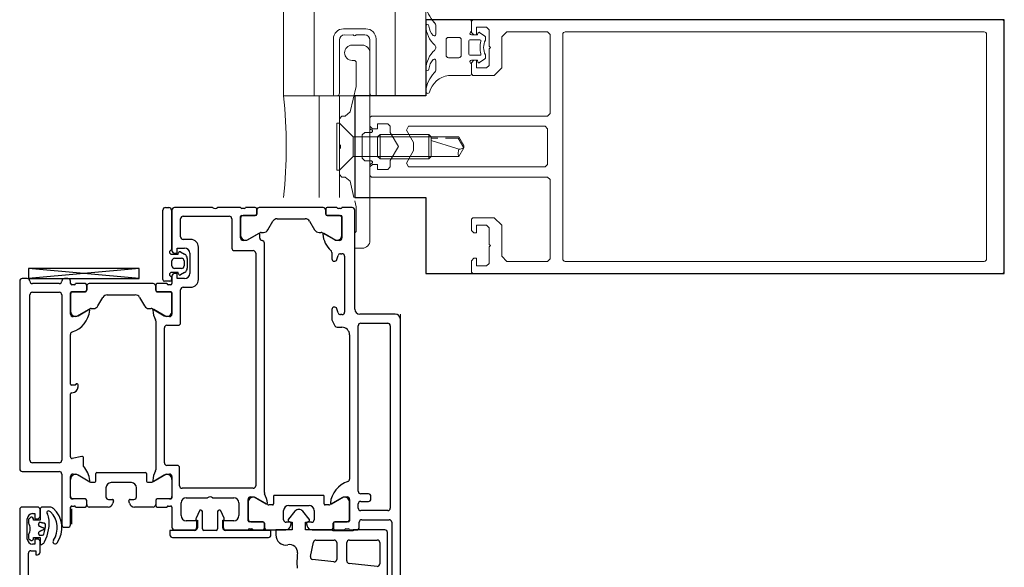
# Model space of a CAD drawing. Header units: millimetres. Extents: x -2286 to 43533, y -13832 to 14981.
# Tile 52 of 77: x 16641 to 16835, y -3442 to -3334. Entities that reach past the tile are written whole.
import ezdxf

# ---------------------------------------------------------------- set-up
doc = ezdxf.new("R2010")
doc.units = ezdxf.units.MM
doc.linetypes.add('IMPORT-GEN3', pattern=[6.25, 4.75, -1.5])
for name, color, linetype, lineweight in [('A-DETL-GENF', 92, 'Continuous', 18), ('A-DOOR', 31, 'Continuous', 25), ('A-GLAZ-CURT', 52, 'Continuous', 18), ('A-GLAZ-CWMG', 51, 'Continuous', 18), ('G-IMPT', 8, 'Continuous', 18)]:
    doc.layers.add(name, color=color, linetype=linetype, lineweight=lineweight)

# ---------------------------------------------------------------- blocks, each defined once
blk = doc.blocks.new('Schueco_FWS_ADS-75-SimplySmart_inw_Family-02 - FWS SI insert unit 90-1646359-4_piętro II PT - projektowany')
at = {"layer": 'A-DETL-GENF'}
blk.add_line((747, -9), (-747, -9), dxfattribs=at)
at = {"layer": 'A-DOOR'}
for p, q in [((753.5, 66), (716.5, 66)), ((687, 64.3), (699.9, 64.3)), ((702.76, 64.21), (702.52, 63.97)), ((702.7, 64.5), (706.7, 64.5)), ((703.27, 64.3), (702.97, 64.3)), ((706.43, 64.3), (706.13, 64.3)), ((706.88, 63.97), (706.64, 64.21)), ((709, 62.5), (709, 65.5)), ((716, 65.5), (716, 58.2)), ((754, 64.5), (754, 65.5)), ((754, 42.49), (756, 64.3)), ((717.7, 58.2), (717.7, 63.5)), ((718.2, 64), (750.8, 64)), ((751.3, 63.5), (751.3, 58.2)), ((753, 58.2), (753, 63.5)), ((700.1, 62), (702.2, 62)), ((707.2, 62), (708.5, 62)), ((705, 57.2), (705, 56.5)), ((715.5, 57.7), (705.5, 57.7)), ((750.8, 57.7), (718.2, 57.7)), ((754, 56.5), (754, 57.2)), ((705.5, 56), (709, 56)), ((708.65, 55.8), (705.65, 55.8)), ((709, 55), (709, 53.1)), ((709.2, 55.72), (709.2, 55.28)), ((710.59, 53.1), (710.59, 55.8)), ((710.6, 53.09), (710.6, 55.49)), ((710.79, 56), (715, 56)), ((711.1, 55.99), (714.44, 55.99)), ((715.31, 54.49), (713.97, 52.16)), ((718.94, 53.76), (718.57, 55.64)), ((718.86, 56), (731.3, 56)), ((731.5, 55.8), (731.5, 55.7)), ((732.7, 54.5), (733.05, 54.5)), ((733.2, 56), (743, 56)), ((746.69, 54.49), (748.03, 52.16)), ((747, 56), (751.21, 56)), ((750.9, 55.99), (747.56, 55.99)), ((751.4, 53.09), (751.4, 55.49)), ((751.41, 55.8), (751.41, 53.1)), ((752.8, 55.28), (752.8, 55.72)), ((753, 56), (753.5, 56)), ((753, 53.1), (753, 55)), ((709.3, 52.8), (710.29, 52.8)), ((709.5, 52.79), (710.3, 52.79)), ((717, 53.4), (718.64, 53.4)), ((752.5, 52.79), (751.7, 52.79)), ((751.71, 52.8), (752.7, 52.8)), ((709, 48.59), (709, 52.29)), ((713.9, 51.91), (713.9, 51.2)), ((714.1, 51), (715.6, 51)), ((715.8, 50.8), (715.8, 41.2)), ((748.1, 51.91), (748.1, 51.47)), ((748.6, 50.6), (750.3, 49.62)), ((753, 39.71), (753, 52.29)), ((710.5, 48.5), (710.5, 47.75)), ((712.8, 49), (711, 49)), ((750.8, 48.75), (750.8, 43.25)), ((710.19, 47.51), (709.74, 47.63)), ((713.8, 44), (713.8, 48)), ((709, 39.71), (709, 43.41)), ((709.74, 44.37), (710.19, 44.49)), ((710.5, 44.25), (710.5, 43.5)), ((711, 43), (712.8, 43)), ((713.9, 40.8), (713.9, 40.09)), ((715.6, 41), (714.1, 41)), ((750.3, 42.38), (748.6, 41.4)), ((709, 38.9), (709, 37)), ((710.29, 39.2), (709.3, 39.2)), ((710.3, 39.21), (709.5, 39.21)), ((710.59, 36.2), (710.59, 38.9)), ((710.6, 36.51), (710.6, 38.91)), ((713.97, 39.84), (715.31, 37.51)), ((745.67, 39.2), (716.33, 39.2)), ((748.03, 39.84), (746.69, 37.51)), ((748.1, 40.53), (748.1, 40.09)), ((751.4, 36.51), (751.4, 38.91)), ((751.41, 38.9), (751.41, 36.2)), ((751.7, 39.21), (752.5, 39.21)), ((752.7, 39.2), (751.71, 39.2)), ((753, 37), (753, 38.9)), ((717.2, 35), (717.2, 37)), ((717.7, 37.5), (744.3, 37.5)), ((744.8, 37), (744.8, 34.8)), ((753.5, 36.4), (753.5, 37.5)), ((753.8, 37.8), (767.5, 37.8)), ((768, 37.3), (768, 36.6)), ((703, 35.9), (703, 17)), ((704.5, 35.5), (704.5, 31.6)), ((709, 36), (705, 36)), ((709.2, 36.72), (709.2, 36.28)), ((715, 36), (710.79, 36)), ((714.44, 36.01), (711.1, 36.01)), ((751.21, 36), (747, 36)), ((747.56, 36.01), (750.9, 36.01)), ((752.8, 36.28), (752.8, 36.72)), ((754.5, 36), (753, 36)), ((754.4, 36.1), (753.8, 36.1)), ((756, 34.1), (756, 35.5)), ((756.5, 36), (757.5, 36)), ((758, 35.5), (758, 34.1)), ((767.5, 36), (759.5, 36)), ((767.5, 36.1), (759.6, 36.1)), ((768, 28), (768, 35.5)), ((707.3, 34.2), (709.8, 34.2)), ((710.8, 33.2), (710.8, 29)), ((712.7, 20), (712.7, 34)), ((713.2, 34.5), (716.7, 34.5)), ((745.3, 34.3), (751.8, 34.3)), ((752.3, 33.8), (752.3, 32.3)), ((755.19, 33.5), (754.74, 34.29)), ((757.94, 33), (756.06, 33)), ((757.5, 33.6), (756.5, 33.6)), ((759.26, 34.29), (758.81, 33.5)), ((761.7, 32.3), (761.7, 33.8)), ((762.2, 34.3), (765.8, 34.3)), ((766.3, 33.8), (766.3, 24.7)), ((708.23, 30.6), (706.81, 31.26)), ((759, 32.5), (755, 32.5)), ((704.4, 27.3), (704.4, 29.7)), ((704.7, 30), (708.1, 30)), ((706.4, 31), (704.9, 31)), ((708.4, 30.3), (708.4, 30.33)), ((753.8, 30.8), (760.2, 30.8)), ((710.8, 28), (710.8, 23.8)), ((704.5, 25.4), (704.5, 21)), ((708.1, 27), (704.7, 27)), ((704.9, 26), (706.4, 26)), ((706.81, 25.74), (708.23, 26.4)), ((708.4, 26.67), (708.4, 26.7)), ((768, 22.5), (768, 27)), ((759.5, 23.7), (759.5, 20)), ((765.8, 24.2), (760, 24.2)), ((709.8, 22.8), (707.3, 22.8)), ((762, 22.5), (766.21, 22.5)), ((765.9, 22.49), (762.56, 22.49)), ((766.4, 19.59), (766.4, 21.99)), ((766.41, 22.3), (766.41, 19.6)), ((767.8, 21.78), (767.8, 22.22)), ((768, 19.6), (768, 21.5)), ((704.5, 20), (704.5, 18.1)), ((704.7, 20.72), (704.7, 20.28)), ((706.09, 18.1), (706.09, 20.8)), ((706.1, 20.49), (706.1, 18.09)), ((706.29, 21), (710.5, 21)), ((709.94, 20.99), (706.6, 20.99)), ((709.47, 17.16), (710.81, 19.49)), ((759, 19.5), (713.2, 19.5)), ((761.69, 20.99), (763.03, 18.66)), ((704.8, 17.8), (705.79, 17.8)), ((705.8, 17.79), (705, 17.79)), ((711.83, 17.8), (761, 17.8)), ((761.99, 18.7), (762.76, 18.7)), ((763.1, 18.41), (763.1, 17.97)), ((767.5, 19.29), (766.7, 19.29)), ((766.71, 19.3), (767.7, 19.3)), ((768, 6.21), (768, 18.79)), ((704.5, 17.29), (704.5, 13.59)), ((709.4, 16.2), (709.4, 16.91)), ((711.1, 16), (709.6, 16)), ((711.3, 6.2), (711.3, 15.8)), ((763.6, 17.1), (765.3, 16.12)), ((706.5, 14), (708.3, 14)), ((765.8, 15.25), (765.8, 9.75)), ((705.24, 12.63), (705.69, 12.51)), ((706, 12.75), (706, 13.5)), ((708.16, 11.77), (706.64, 13.04)), ((709.3, 13), (709.3, 9)), ((706.64, 8.96), (708.16, 10.23)), ((698.2, 4.1), (698.64, 8.29)), ((699.24, 8.72), (702.1, 8.11)), ((704.5, 8.41), (704.5, 4.71)), ((705.69, 9.49), (705.24, 9.37)), ((706, 8.5), (706, 9.25)), ((708.3, 8), (706.5, 8)), ((765.3, 8.88), (763.6, 7.9)), ((702.5, 7.63), (702.5, 4.05)), ((709.6, 6), (711.1, 6)), ((763.03, 6.34), (761.69, 4.01)), ((763.1, 7.03), (763.1, 6.59)), ((704.5, 3.9), (704.5, 2)), ((705.79, 4.2), (704.8, 4.2)), ((705, 4.21), (705.8, 4.21)), ((706.09, 1.2), (706.09, 3.9)), ((706.1, 3.91), (706.1, 1.51)), ((709.4, 5.09), (709.4, 5.8)), ((710.81, 2.51), (709.47, 4.84)), ((745.76, 4.45), (744.67, 3.89)), ((747.9, 4.5), (745.99, 4.5)), ((759.17, 4.5), (757.9, 4.5)), ((766.4, 3.01), (766.4, 5.41)), ((766.41, 5.4), (766.41, 2.7)), ((766.7, 5.71), (767.5, 5.71)), ((767.7, 5.7), (766.71, 5.7)), ((768, 3.5), (768, 5.4)), ((702, 3.55), (698.69, 3.55)), ((744.4, 3.44), (744.4, 2.5)), ((746.9, 2.5), (746.9, 2.8)), ((747.25, 3.28), (748.05, 3.52)), ((758.4, 2), (747.4, 2)), ((757.75, 3.52), (758.55, 3.28)), ((758.9, 2.8), (758.9, 2.5)), ((766.21, 2.5), (762, 2.5)), ((762.56, 2.51), (765.9, 2.51)), ((767.8, 2.78), (767.8, 3.22)), ((768, 0.5), (768, 2.5)), ((697.3, -4.4), (697.88, 1.1)), ((698.38, 1.55), (702, 1.55)), ((702.5, 1.05), (702.5, -4.45)), ((704.5, 1), (704.5, -0.4)), ((704.7, 1.72), (704.7, 1.28)), ((710.5, 1), (706.29, 1)), ((706.6, 1.01), (709.94, 1.01)), ((742.9, 1), (714.5, 1)), ((748, 0), (767.5, 0)), ((705, -0.9), (706, -0.9)), ((706.5, -1.4), (706.5, -6.8)), ((708.3, -6.5), (708.3, -1.2)), ((708.8, -0.7), (709.6, -0.7)), ((710.1, -1.2), (710.1, -2.7)), ((711.6, -2.7), (711.6, -1.2)), ((712.1, -0.7), (744.7, -0.7)), ((745.2, -1.2), (745.2, -6.5)), ((747, -8), (747, -1)), ((710.6, -3.2), (711.1, -3.2)), ((702, -4.95), (697.8, -4.95)), ((706, -7.3), (693.1, -7.3)), ((695.5, -6.45), (704, -6.45)), ((744.7, -7), (708.8, -7)), ((684.5, -9), (746, -9))]:
    blk.add_line(p, q, dxfattribs=at)
at = {"layer": 'A-DOOR', "flags": 128}
for points in [[(708.5, 66), (622, 66), (622, 62.6), (623.1, 61.5), (623.7, 61.5), (623.7, 63.2)], [(756, 42.49), (756, 64.3), (754, 64.3), (754, 42.49), (756, 42.49), (754, 64.3)], [(700.4, 63.8), (700.4, 62.8), (699.6, 62.8), (699.6, 62.5)], [(702.7, 63.3), (703, 63.3), (703, 62), (701.6, 62)], [(702.7, 62.5), (702.7, 63), (701.7, 63), (701.7, 63.5)], [(708.5, 62), (706.4, 62), (706.4, 63.3), (706.7, 63.3)], [(707.7, 63.5), (707.7, 63), (706.7, 63), (706.7, 62.5)], [(709, 60.06), (709, 60.15), (709, 61.5)], [(715.5, 55.5), (715.5, 54.8), (714.12, 52.41)], [(733.25, 54.7), (733.25, 54.77), (733, 55.1), (733, 55.8)], [(747.88, 52.41), (746.5, 54.8), (746.5, 55.5)], [(714.12, 39.59), (715.5, 37.2), (715.5, 36.5)], [(746.5, 36.5), (746.5, 37.2), (747.88, 39.59)], [(704.4, 31.5), (704.4, 36.4), (703.5, 36.4)], [(754, 33.5), (754, 35), (755, 35), (755, 35.5)], [(754.92, 34.73), (755.2, 34.8), (755.2, 36.1)], [(758.8, 36.1), (758.8, 34.8), (759.08, 34.73)], [(759, 35.5), (759, 35), (760, 35), (760, 33.5)], [(705, 31.1), (706.3, 31.1), (706.3, 33.2)], [(703.5, 16.5), (704.4, 16.5), (704.4, 25.5)], [(706.3, 23.8), (706.3, 25.9), (705, 25.9)], [(762.88, 18.91), (761.5, 21.3), (761.5, 22)], [(711, 20.5), (711, 19.8), (709.62, 17.41)], [(706.16, 12.89), (706, 12.3), (704.5, 12.3), (704.5, 15.55), (703.5, 15.55)], [(704.5, -5.95), (704.5, 0.3), (704.3, 0.3), (704.3, 4.3), (704.5, 4.3), (704.5, 9.7), (706, 9.7), (706.16, 9.11)], [(761.5, 3), (761.5, 3.7), (762.88, 6.09)], [(709.62, 4.59), (711, 2.2), (711, 1.5)]]:
    blk.add_lwpolyline(points, dxfattribs=at)
for points in [[(703.8, 62.27), (703.4, 62.13), (703.46, 61.49), (703.4, 62.13)], [(705.23, 62.12), (704.7, 60.99), (704.17, 62.12), (704.7, 60.99)], [(705.83, 61.15), (706, 62.13), (705.6, 62.27), (706, 62.13)]]:
    blk.add_lwpolyline(points, close=True, dxfattribs=at)
at = {"layer": 'A-DOOR'}
for centre, radius, start, end in [((708.5, 65.5), 0.5, 0, 90), ((716.5, 65.5), 0.5, 90, 180), ((753.5, 65.5), 0.5, 0, 90), ((699.9, 63.8), 0.5, 0, 90), ((702.7, 63.5), 1, 90, 180), ((702.97, 64), 0.3, 90, 135), ((703.27, 63.8), 0.5, 62.5107, 90), ((704.7, 66.55), 2.6, 242.5107, 297.4893), ((706.13, 63.8), 0.5, 90, 117.4893), ((706.43, 64), 0.3, 45, 90), ((706.7, 63.5), 1, 360, 90), ((753.5, 64.5), 0.5, 270, 0), ((700.1, 62.5), 0.5, 180, 270), ((702.2, 62.5), 0.5, 270, 0), ((702.8, 63.69), 0.4, 135, 255.5225), ((703.9, 61.99), 0.3, 25, 110), ((703.9, 61.99), 0.3, 25, 110), ((705.5, 61.99), 0.3, 70, 155), ((705.5, 61.99), 0.3, 70, 155), ((706.6, 63.69), 0.4, 284.4775, 45), ((707.2, 62.5), 0.5, 180, 270), ((708.5, 62.5), 0.5, 270, 0), ((718.2, 63.5), 0.5, 90, 180), ((750.8, 63.5), 0.5, 0, 90), ((753.5, 63.5), 0.5, 90, 180), ((702.6, 62), 1, 180, 242.1358), ((705.82, 68.1), 7.9, 242.1358, 279.1542), ((703.75, 61.52), 0.3, 185, 252.5402), ((703.75, 61.52), 0.3, 185, 252.5402), ((705.82, 68.1), 7.2, 252.5402, 261.0115), ((705.82, 68.1), 7.2, 252.5402, 261.0115), ((705.82, 68.1), 7.2, 261.0115, 267.5718), ((705.82, 68.1), 7.2, 261.0115, 267.5718), ((705.53, 61.21), 0.3, 267.5718, 350), ((705.53, 61.21), 0.3, 267.5718, 350), ((706.92, 61.29), 1, 279.1542, 310.6602), ((707.9, 60.15), 0.5, 77.3108, 130.6602), ((707.94, 60.35), 0.3, 333.1107, 77.3108), ((707.23, 60.71), 1.1, 316.838, 333.1107), ((708.5, 61.5), 0.5, 0, 90), ((703.7, 60.29), 5.3, 358.4896, 0), ((702.2, 59), 0.45, 55.1415, 235.1415), ((704.91, 62.89), 5.19, 235.1415, 317.6099), ((704.91, 62.89), 4.29, 235.1415, 316.838), ((708, 60.06), 1, 317.6099, 0), ((715.5, 58.2), 0.5, 270, 0), ((718.2, 58.2), 0.5, 180, 270), ((750.8, 58.2), 0.5, 270, 0), ((753.5, 58.2), 0.5, 180, 270), ((705.5, 57.2), 0.5, 90, 180), ((705.5, 56.5), 0.5, 180, 270), ((753.5, 57.2), 0.5, 0, 90), ((753.5, 56.5), 0.5, 270, 0), ((708.9, 55.72), 0.3, 0, 70.5288), ((708.9, 55.28), 0.3, 289.4712, 0), ((710.79, 55.8), 0.2, 90, 180), ((711.1, 55.49), 0.5, 90, 180), ((714.44, 54.99), 1, 330, 90), ((715, 55.5), 0.5, 0, 90), ((718.86, 55.7), 0.3, 90, 191), ((731.3, 55.8), 0.2, 360, 90), ((732.7, 55.7), 1.2, 180, 270), ((733.2, 55.8), 0.2, 90, 180), ((733.05, 54.7), 0.2, 270, 0), ((733.05, 54.77), 0.2, 0, 45), ((743, 55.5), 0.5, 17.7484, 90), ((748.24, 57.18), 5, 197.7484, 264.3774), ((747, 55.5), 0.5, 90, 180), ((747.56, 54.99), 1, 90, 210), ((750.9, 55.49), 0.5, 0, 90), ((751.21, 55.8), 0.2, 0, 90), ((753.1, 55.72), 0.3, 109.4712, 180), ((753.1, 55.28), 0.3, 180, 250.5288), ((709.3, 53.1), 0.3, 180, 270), ((709.5, 52.29), 0.5, 90, 180), ((710.29, 53.1), 0.3, 270, 0), ((710.3, 53.09), 0.3, 270, 0), ((714.24, 52.34), 0.138, 150, 276.1407), ((713.72, 57.17), 5, 276.1407, 311.0252), ((718.64, 53.7), 0.3, 270, 11), ((747.76, 52.34), 0.138, 264.3774, 30), ((751.7, 53.09), 0.3, 180, 270), ((751.71, 53.1), 0.3, 180, 270), ((752.5, 52.29), 0.5, 0, 90), ((752.7, 53.1), 0.3, 270, 0), ((714.4, 51.91), 0.5, 150, 180), ((714.1, 51.2), 0.2, 180, 270), ((715.6, 50.8), 0.2, 0, 90), ((747.6, 51.91), 0.5, 0, 30), ((749.1, 51.47), 1, 180, 240), ((710, 48.59), 1, 180, 255), ((711, 48.5), 0.5, 90, 180), ((712.8, 48), 1, 0, 90), ((749.8, 48.75), 1, 0, 60), ((710.25, 47.75), 0.25, 255, 0), ((710, 43.41), 1, 105, 180), ((710.25, 44.25), 0.25, 0, 105), ((711, 43.5), 0.5, 180, 270), ((712.8, 44), 1, 270, 0), ((749.8, 43.25), 1, 300, 0), ((714.1, 40.8), 0.2, 90, 180), ((715.6, 41.2), 0.2, 270, 0), ((749.1, 40.53), 1, 120, 180), ((709.5, 39.71), 0.5, 180, 270), ((709.3, 38.9), 0.3, 90, 180), ((710.29, 38.9), 0.3, 0, 90), ((710.3, 38.91), 0.3, 0, 90), ((714.4, 40.09), 0.5, 180, 210), ((714.24, 39.66), 0.138, 84.6714, 210), ((713.79, 34.82), 5, 62.5097, 84.6714), ((716.33, 39.7), 0.5, 242.5097, 270), ((745.67, 39.7), 0.5, 270, 297.4903), ((748.21, 34.82), 5, 95.3286, 117.4903), ((747.76, 39.66), 0.138, 330, 95.3286), ((747.6, 40.09), 0.5, 330, 0), ((751.7, 38.91), 0.3, 90, 180), ((751.71, 38.9), 0.3, 90, 180), ((752.5, 39.71), 0.5, 270, 0), ((752.7, 38.9), 0.3, 0, 90), ((708.9, 36.72), 0.3, 0, 70.5288), ((714.44, 37.01), 1, 270, 30), ((717.7, 37), 0.5, 90, 180), ((744.3, 37), 0.5, 360, 90), ((747.56, 37.01), 1, 150, 270), ((753.1, 36.72), 0.3, 109.4712, 180), ((753.8, 37.5), 0.3, 90, 180), ((767.5, 37.3), 0.5, 0, 90), ((703.5, 35.9), 0.5, 90, 180), ((705, 35.5), 0.5, 90, 180), ((708.9, 36.28), 0.3, 289.4712, 0), ((710.79, 36.2), 0.2, 180, 270), ((711.1, 36.51), 0.5, 180, 270), ((715, 36.5), 0.5, 270, 0), ((716.7, 35), 0.5, 270, 0), ((747, 36.5), 0.5, 180, 270), ((750.9, 36.51), 0.5, 270, 0), ((751.21, 36.2), 0.2, 270, 0), ((753.1, 36.28), 0.3, 180, 250.5288), ((753.8, 36.4), 0.3, 180, 270), ((754.8, 36.1), 0.4, 0, 180), ((754.5, 35.5), 0.5, 0, 90), ((756.5, 35.5), 0.5, 90, 180), ((757.5, 35.5), 0.5, 0, 90), ((759.2, 36.1), 0.4, 0, 180), ((759.5, 35.5), 0.5, 90, 180), ((767.5, 36.6), 0.5, 270, 0), ((767.5, 35.5), 0.5, 0, 90), ((707.3, 33.2), 1, 90, 180), ((709.8, 33.2), 1, 0, 90), ((713.2, 34), 0.5, 90, 180), ((745.3, 34.8), 0.5, 180, 270), ((751.8, 33.8), 0.5, 0, 90), ((755, 33.5), 1, 180, 270), ((755, 34.44), 0.3, 105, 210), ((756.06, 34), 1, 210, 270), ((756.5, 34.1), 0.5, 180, 270), ((757.5, 34.1), 0.5, 270, 0), ((757.94, 34), 1, 270, 330), ((759, 33.5), 1, 270, 0), ((759, 34.44), 0.3, 330, 75), ((762.2, 33.8), 0.5, 90, 180), ((765.8, 33.8), 0.5, 360, 90), ((704.9, 31.5), 0.5, 180, 270), ((705, 31.6), 0.5, 180, 270), ((706.68, 30.99), 0.3, 65, 158.2882), ((753.8, 32.3), 1.5, 180, 270), ((760.2, 32.3), 1.5, 270, 0), ((704.7, 29.7), 0.3, 90, 180), ((708.1, 30.3), 0.3, 270, 0), ((708.1, 30.33), 0.3, 0, 65), ((704.7, 27.3), 0.3, 180, 270), ((710.27, 28.5), 0.725, 316.3972, 43.6028), ((768.52, 27.5), 0.725, 136.3972, 223.6028), ((704.9, 25.5), 0.5, 90, 180), ((705, 25.4), 0.5, 90, 180), ((706.68, 26.01), 0.3, 201.7118, 295), ((708.1, 26.7), 0.3, 0, 90), ((708.1, 26.67), 0.3, 295, 0), ((707.3, 23.8), 1, 180, 270), ((709.8, 23.8), 1, 270, 0), ((760, 23.7), 0.5, 90, 180), ((765.8, 24.7), 0.5, 270, 0), ((762, 22), 0.5, 90, 180), ((762.56, 21.49), 1, 90, 210), ((765.9, 21.99), 0.5, 0, 90), ((766.21, 22.3), 0.2, 0, 90), ((768.1, 22.22), 0.3, 109.4712, 180), ((768.1, 21.78), 0.3, 180, 250.5288), ((704.4, 20.72), 0.3, 0, 70.5288), ((704.4, 20.28), 0.3, 289.4712, 0), ((706.29, 20.8), 0.2, 90, 180), ((706.6, 20.49), 0.5, 90, 180), ((709.94, 19.99), 1, 330, 90), ((710.5, 20.5), 0.5, 0, 90), ((713.2, 20), 0.5, 180, 270), ((759, 20), 0.5, 270, 0), ((766.7, 19.59), 0.3, 180, 270), ((766.71, 19.6), 0.3, 180, 270), ((767.7, 19.6), 0.3, 270, 0), ((704.8, 18.1), 0.3, 180, 270), ((705, 17.29), 0.5, 90, 180), ((705.79, 18.1), 0.3, 270, 0), ((705.8, 18.09), 0.3, 270, 0), ((709.29, 22.18), 5, 275.3286, 297.4903), ((711.83, 17.3), 0.5, 90, 117.4903), ((761, 18.3), 0.5, 270, 354.2608), ((761.99, 18.2), 0.5, 90, 174.2608), ((762.76, 18.84), 0.138, 270, 30), ((762.6, 18.41), 0.5, 0, 30), ((764.1, 17.97), 1, 180, 240), ((767.5, 18.79), 0.5, 0, 90), ((703.5, 13.55), 2, 90, 190.6504), ((703.5, 17), 0.5, 180, 270), ((709.9, 16.91), 0.5, 150, 180), ((709.6, 16.2), 0.2, 180, 270), ((709.74, 17.34), 0.138, 150, 275.3286), ((711.1, 15.8), 0.2, 0, 90), ((764.8, 15.25), 1, 0, 60), ((705.5, 13.59), 1, 180, 255), ((706.5, 13.5), 0.5, 90, 180), ((708.3, 13), 1, 360, 90), ((700.09, 12.77), 1.5, 264.6048, 15.6887), ((705.75, 12.75), 0.25, 255, 0), ((706.45, 12.81), 0.3, 50, 165.0049), ((707.52, 11), 1, 310, 50), ((698.07, -8.63), 20, 84.6048, 93.2163), ((764.8, 9.75), 1, 300, 0), ((699.13, 8.23), 0.5, 78, 174), ((702, 7.63), 0.5, 0, 78), ((705.5, 8.41), 1, 105, 180), ((705.75, 9.25), 0.25, 0, 105), ((706.5, 8.5), 0.5, 180, 270), ((706.45, 9.19), 0.3, 194.9951, 310), ((708.3, 9), 1, 270, 0), ((764.1, 7.03), 1, 120, 180), ((709.6, 5.8), 0.2, 90, 180), ((711.1, 6.2), 0.2, 270, 360), ((763.26, 1.33), 5, 95.9199, 138.0861), ((762.76, 6.16), 0.138, 330, 95.9199), ((762.6, 6.59), 0.5, 330, 0), ((767.5, 6.21), 0.5, 270, 0), ((698.69, 4.05), 0.5, 174, 270), ((702, 4.05), 0.5, 270, 0), ((705, 4.71), 0.5, 180, 270), ((704.8, 3.9), 0.3, 90, 180), ((705.79, 3.9), 0.3, 360, 90), ((705.8, 3.91), 0.3, 360, 90), ((709.9, 5.09), 0.5, 180, 210), ((709.74, 4.66), 0.138, 84.3774, 210), ((709.26, -0.18), 5, 17.7484, 84.3774), ((744.9, 3.44), 0.5, 117, 180), ((745.99, 4), 0.5, 90, 117), ((747.9, 4), 0.5, 287, 90), ((757.9, 4), 0.5, 90, 253), ((759.17, 5), 0.5, 270, 318.0861), ((762.56, 3.51), 1, 150, 270), ((766.7, 5.41), 0.3, 90, 180), ((766.71, 5.4), 0.3, 90, 180), ((767.7, 5.4), 0.3, 0, 90), ((704.4, 1.72), 0.3, 0, 70.5288), ((709.94, 2.01), 1, 270, 30), ((742.9, 2.5), 1.5, 270, 360), ((747.4, 2.8), 0.5, 107, 180), ((747.4, 2.5), 0.5, 180, 270), ((758.4, 2.5), 0.5, 270, 0), ((758.4, 2.8), 0.5, 0, 73), ((762, 3), 0.5, 180, 270), ((765.9, 3.01), 0.5, 270, 0), ((766.21, 2.7), 0.2, 270, 0), ((768.1, 3.22), 0.3, 109.4712, 180), ((768.1, 2.78), 0.3, 180, 250.5288), ((698.38, 1.05), 0.5, 90, 174), ((702, 1.05), 0.5, 360, 90), ((704.4, 1.28), 0.3, 289.4712, 0), ((706.29, 1.2), 0.2, 180, 270), ((706.6, 1.51), 0.5, 180, 270), ((710.5, 1.5), 0.5, 270, 0), ((714.5, 1.5), 0.5, 197.7484, 270), ((748, -1), 1, 90, 180), ((767.5, 0.5), 0.5, 270, 0), ((705, -0.4), 0.5, 180, 270), ((706, -1.4), 0.5, 0, 90), ((708.8, -1.2), 0.5, 90, 180), ((709.6, -1.2), 0.5, 360, 90), ((712.1, -1.2), 0.5, 90, 180), ((744.7, -1.2), 0.5, 0, 90), ((710.6, -2.7), 0.5, 180, 270), ((711.1, -2.7), 0.5, 270, 360), ((697.8, -4.45), 0.5, 174, 270), ((702, -4.45), 0.5, 270, 0), ((704, -5.95), 0.5, 270, 360), ((706, -6.8), 0.5, 270, 0), ((708.8, -6.5), 0.5, 180, 270), ((744.7, -6.5), 0.5, 270, 0), ((746, -8), 1, 270, 0)]:
    blk.add_arc(centre, radius, start, end, dxfattribs=at)
blk = doc.blocks.new('Aluprof szyba Ug_1_0 - Aluprof szyba Ug_1_0-1612149-4_piętro II PT - projektowany')
at = {"layer": 'A-GLAZ-CURT'}
for p, q in [((170, 14), (-170, 14)), ((-170, 14), (-170, -14)), ((-170, 8), (170, 8)), ((-170, -8), (170, -8)), ((-170, -14), (170, -14))]:
    blk.add_line(p, q, dxfattribs=at)
at = {"layer": 'G-IMPT'}
for p, q in [((-159, 3), (-169.5, 3)), ((-169.5, -3), (-159, -3)), ((-164.72, -16), (-163.07, -16)), ((-157.91, -16), (-156.27, -16)), ((-165.99, -22.7), (-165.99, -18.48)), ((-162.49, -20.5), (-162.49, -18.5)), ((-161.99, -18), (-158.99, -18)), ((-158.49, -18.5), (-158.49, -20.5)), ((-158.99, -21), (-161.99, -21)), ((-163.81, -23), (-165.69, -23)), ((-161.99, -24.68), (-161.99, -22.7)), ((-161.79, -22.5), (-159.19, -22.5)), ((-158.99, -22.7), (-158.99, -24.68)), ((-155.29, -23), (-157.17, -23)), ((-162.71, -25.67), (-163.46, -24.6)), ((-157.53, -24.6), (-158.28, -25.67)), ((-162.07, -25.8), (-162.46, -25.8)), ((-158.52, -25.8), (-158.92, -25.8))]:
    blk.add_line(p, q, dxfattribs=at)
at = {"layer": 'G-IMPT', "flags": 128}
for points in [[(-170, 3.5), (-170, 4), (-170, 8), (-149.31, 8)], [(-149.31, -8), (-170, -8), (-170, -4), (-170, -3.5)], [(-158.14, 0.14), (-158.06, 0.22), (-158, 2)], [(-158, -2), (-158, -0.37), (-158.14, -0.14)], [(-163.34, -24.29), (-162.99, -24.2), (-162.99, -23)], [(-157.99, -23), (-157.99, -24.2), (-157.64, -24.29)]]:
    blk.add_lwpolyline(points, dxfattribs=at)
for points in [[(-158.8, 4.2), (-169.8, 4.2)], [(-156.8, -2.2), (-156.8, 2.2)], [(-169.8, -4.2), (-158.8, -4.2)]]:
    blk.add_lwpolyline(points, close=True, dxfattribs=at)
at = {"layer": 'G-IMPT'}
for centre, radius, start, end in [((-169.8, 4), 0.2, 90, 180), ((-169.8, 4), 0.2, 90, 180), ((-158.8, 2.2), 2, 360, 90), ((-158.8, 2.2), 2, 360, 90), ((-169.5, 3.5), 0.5, 180, 270), ((-159, 2), 1, 0, 90), ((-158, 0), 0.2, 135, 225), ((-158.2, 0.37), 0.2, 315, 0), ((-158.2, -0.37), 0.2, 0, 45), ((-169.5, -3.5), 0.5, 90, 180), ((-159, -2), 1, 270, 0), ((-158.8, -2.2), 2, 270, 0), ((-158.8, -2.2), 2, 270, 0), ((-169.8, -4), 0.2, 180, 270), ((-169.8, -4), 0.2, 180, 270), ((-169.11, -14.4), 0.401, 74.5462, 240.6543), ((-170.38, -19.04), 4.42, 7.3451, 75.9551), ((-169.74, -20.21), 6.24, 46.7817, 83.2497), ((-164.73, -14.3), 0.3, 89.891, 269.891), ((-165.12, -17.82), 3.24, 45.9581, 83.0951), ((-165.05, -19.59), 5.59, 43.2152, 86.7025), ((-163.07, -15.7), 0.3, 269.4976, 45.9581), ((-155.94, -19.59), 5.59, 93.2975, 136.7848), ((-157.91, -15.7), 0.3, 134.0419, 270.5024), ((-155.87, -17.82), 3.24, 96.9049, 134.0419), ((-156.26, -14.3), 0.3, 270.109, 90.109), ((-151.25, -20.21), 6.24, 96.7503, 133.2183), ((-164.72, -15), 1, 221.498, 269.891), ((-160.53, -15.51), 0.5, 209.5294, 274.8894), ((-160.45, -15.51), 0.5, 265.1106, 330.4706), ((-156.27, -15), 1, 270.109, 318.502), ((-161.99, -18.5), 0.5, 90, 180), ((-158.99, -18.5), 0.5, 0, 90), ((-161.99, -20.5), 0.5, 180, 270), ((-158.99, -20.5), 0.5, 270, 360), ((-165.69, -22.7), 0.3, 180, 270), ((-163.81, -22.7), 0.3, 270, 330), ((-163.29, -23), 0.3, 0, 150), ((-161.79, -22.7), 0.2, 90, 180), ((-159.19, -22.7), 0.2, 0, 90), ((-157.69, -23), 0.3, 30, 180), ((-157.17, -22.7), 0.3, 210, 270), ((-155.29, -22.7), 0.3, 270, 0), ((-163.29, -24.49), 0.2, 105, 215), ((-161.79, -24.68), 0.2, 180, 284.4775), ((-160.49, -29.34), 4.64, 74.3781, 105.6219), ((-159.19, -24.68), 0.2, 255.5225, 360), ((-157.69, -24.49), 0.2, 325, 75), ((-162.46, -25.5), 0.3, 215, 270), ((-162.07, -25.5), 0.3, 270, 296.888), ((-160.49, -28.4), 3, 61.3165, 118.6835), ((-158.92, -25.5), 0.3, 243.112, 270), ((-158.52, -25.5), 0.3, 270, 325)]:
    blk.add_arc(centre, radius, start, end, dxfattribs=at)
blk = doc.blocks.new('Prostokątny szpros - Słup 105 mm-V14-4_piętro II PT - projektowany')
at = {"layer": 'A-DETL-GENF'}
for p, q in [((-25, 23.3), (-25, 127.5)), ((24.5, 128), (-24.5, 128)), ((25, 23.3), (25, 127.5)), ((22.1, 124.5), (-22.1, 124.5)), ((-22.6, 41.5), (-22.6, 124)), ((22.6, 41.5), (22.6, 124)), ((-22.1, 41), (22.1, 41)), ((-22.6, 38), (-22.1, 38.5)), ((-22.6, 30), (-22.6, 38)), ((-22.1, 38.5), (-6.49, 38.5)), ((-6.49, 38.5), (-5.99, 38)), ((-5.99, 38), (-5.99, 3.3)), ((-3.49, 38), (-3.99, 37.5)), ((-3.99, 37.5), (-3.99, 10.62)), ((3.51, 38), (-3.49, 38)), ((4.01, 37.5), (3.51, 38)), ((4.01, 10.62), (4.01, 37.5)), ((6.01, 38), (6.51, 38.5)), ((6.01, 3.3), (6.01, 38)), ((6.51, 38.5), (22.1, 38.5)), ((22.1, 38.5), (22.6, 38)), ((22.6, 38), (22.6, 30)), ((-21.6, 29), (-22.6, 30)), ((22.6, 30), (21.6, 29)), ((-15.5, 29), (-21.6, 29)), ((-14, 27.5), (-15.5, 29)), ((-14, 23.3), (-14, 27.5)), ((15.51, 29), (14.01, 27.5)), ((14.01, 27.5), (14.01, 23.3)), ((21.6, 29), (15.51, 29)), ((-23.5, 26), (-23, 26.5)), ((-23.5, 24), (-23.5, 26)), ((-23, 26.5), (-19.75, 26.5)), ((-19.75, 26.5), (-19.5, 26.75)), ((-19.5, 26.75), (-19.25, 26.5)), ((-19.25, 26.5), (-16, 26.5)), ((-16, 26.5), (-15.5, 26)), ((-15.5, 26), (-15.5, 24)), ((15.51, 26), (16.01, 26.5)), ((15.51, 24), (15.51, 26)), ((16.01, 26.5), (19.26, 26.5)), ((19.26, 26.5), (19.51, 26.75)), ((19.51, 26.75), (19.76, 26.5)), ((19.76, 26.5), (23.01, 26.5)), ((23.01, 26.5), (23.51, 26)), ((23.51, 26), (23.51, 24)), ((-25, 23.3), (-24.7, 23)), ((-22, 24), (-23.5, 24)), ((-22.5, 23), (-22, 23.5)), ((-22, 23.5), (-22, 24)), ((-15.5, 24), (-17, 24)), ((-17, 24), (-17, 23.5)), ((-17, 23.5), (-16.5, 23)), ((-14.3, 23), (-14, 23.3)), ((14.01, 23.3), (14.31, 23)), ((17.01, 24), (15.51, 24)), ((16.51, 23), (17.01, 23.5)), ((17.01, 23.5), (17.01, 24)), ((23.51, 24), (22, 24)), ((22, 24), (22, 23.5)), ((22, 23.5), (22.5, 23)), ((24.7, 23), (25, 23.3)), ((-24.7, 23), (-22.5, 23)), ((-16.5, 23), (-14.3, 23)), ((14.31, 23), (16.51, 23)), ((22.5, 23), (24.7, 23)), ((-3.99, 10.62), (-3.24, 10.18)), ((-3.24, 10.18), (-0.79, 11.6)), ((-0.79, 11.6), (0.81, 11.6)), ((0.81, 11.6), (3.26, 10.18)), ((3.26, 10.18), (4.01, 10.62)), ((-2.76, 7), (0, 8.6)), ((0, 8.6), (2.78, 7)), ((-4.49, 6.5), (-3.99, 7)), ((-4.49, 4.5), (-4.49, 6.5)), ((-3.99, 7), (-2.76, 7)), ((2.78, 7), (4.01, 7)), ((4.01, 7), (4.51, 6.5)), ((4.51, 6.5), (4.51, 4.5)), ((-3.49, 4.5), (-4.49, 4.5)), ((-3.49, 3.5), (-3.49, 4.5)), ((4.51, 4.5), (3.51, 4.5)), ((3.51, 4.5), (3.51, 3.5)), ((-5.99, 3.3), (-5.69, 3)), ((-5.69, 3), (-3.99, 3)), ((-3.99, 3), (-3.49, 3.5)), ((3.51, 3.5), (4.01, 3)), ((4.01, 3), (5.71, 3)), ((5.71, 3), (6.01, 3.3))]:
    blk.add_line(p, q, dxfattribs=at)
for centre, start, end in [((-24.5, 127.5), 90, 180), ((24.5, 127.5), 0, 90), ((-22.1, 124), 90, 180), ((22.1, 124), 0, 90), ((-22.1, 41.5), 180, 270), ((22.1, 41.5), 270, 0)]:
    blk.add_arc(centre, 0.5, start, end, dxfattribs=at)
at = {"layer": 'G-IMPT'}
for p, q in [((-0.24, 21.5), (-0.46, 20.97)), ((1.22, 15.1), (-0.35, 20.11)), ((-10, 0), (-10, 3)), ((-20, 0), (-20, 1.5)), ((20, 1.5), (20, -0.5)), ((1.93, -0.29), (-1.93, -0.29)), ((10, -14), (10, -7))]:
    blk.add_line(p, q, dxfattribs=at)
at = {"layer": 'G-IMPT', "flags": 128}
for points in [[(4.64, -3), (4.64, -3.5), (-4.64, -3.5), (-4.64, -3), (4.64, -3), (1.93, -0.29), (1.93, 4.5), (1.93, 13.5), (1.94, 15.1), (1.94, 20.52), (0.24, 21.5), (-0.24, 21.5), (-1.94, 20.52), (-1.94, 15.1), (1.94, 15.1), (2.41, 14.6), (2.41, 13.5), (2.41, 5), (-2.4, 5), (-2.4, 13.5), (-2.4, 14.6), (2.4, 14.6)], [(-2.4, 14.6), (-1.93, 15.1), (-1.93, 13.5), (-1.93, 4.5), (1.94, 4.5), (2.4, 5)], [(-4.64, -3), (-1.93, -0.29), (-1.93, 4.5), (-2.4, 5)], [(-18.5, 3), (-3.59, 3), (-3.39, 3.15), (-3.34, 3.35), (-3.15, 3.5), (-3, 3.5), (-2.8, 3.3), (-2.8, 2), (-2.3, 1.5), (-1.93, 1.5), (1.93, 1.5), (2.3, 1.5), (2.8, 2), (2.8, 3.3), (3, 3.5), (3.15, 3.5), (3.34, 3.35), (3.39, 3.15), (3.59, 3), (18.5, 3)], [(-10, 3), (10, 3), (10, -3), (-9.99, -3)], [(-10.69, 0), (-11.83, 0.27), (-12.17, 0.3), (-16.7, 0.3), (-17, 0)], [(17, -0.5), (17, 0), (16.7, 0.3), (12.17, 0.3), (11.83, 0.27), (6.83, -0.91), (6, -1.9), (6, -2.5), (5.5, -3), (0.55, -3), (0.34, -2.91), (0.21, -2.79), (-0.21, -2.79), (-0.34, -2.91), (-0.55, -3), (-5.5, -3), (-6, -2.5), (-6, -1.9), (-6.83, -0.91), (-10.05, -0.15)], [(-9.99, -3), (10, -3), (10, -7), (-9.99, -7)]]:
    blk.add_lwpolyline(points, dxfattribs=at)
at = {"layer": 'G-IMPT', "linetype": 'IMPORT-GEN3', "flags": 128}
blk.add_lwpolyline([(-0.24, 21.5), (1.7, 20.38), (1.7, 15.1)], dxfattribs=at)
at = {"layer": 'G-IMPT'}
for centre, radius, start, end in [((-1.24, 22.21), 1.83, 247.4798, 294.8131), ((0.98, 20.72), 1.46, 170, 204.7886), ((-18.5, 1.5), 1.5, 90, 180), ((18.5, 1.5), 1.5, 360, 90), ((18.5, -0.5), 1.5, 180, 0), ((0, -113.75), 100.25, 84.2752, 95.7191)]:
    blk.add_arc(centre, radius, start, end, dxfattribs=at)
blk = doc.blocks.new('Prostokątny szpros - Słup Aluprof MB-SR50N EFEKT Ug_1_0-V15-4_piętro II PT - projektowany')
at = {"layer": 'A-GLAZ-CWMG', "lineweight": 25}
for p, q in [((-24.996044, 14), (-24.996044, 128)), ((-24.996044, 128), (25.003956, 128)), ((25.003956, 128), (25.003956, 14)), ((-9.99, 14), (-24.996044, 14)), ((-9.99, 0), (-9.99, 14)), ((25.003956, 14), (10.01, 14)), ((10.01, 14), (10.01, 0)), ((10.01, 0), (-9.99, 0))]:
    blk.add_line(p, q, dxfattribs=at)

msp = doc.modelspace()

# ---------------------------------------------------------------- block references
at = {"layer": 'A-DOOR', "rotation": 89.99999999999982}
msp.add_blockref('Schueco_FWS_ADS-75-SimplySmart_inw_Family-02 - FWS SI insert unit 90-1646359-4_piętro II PT - projektowany', (16707.26, -4138.76), dxfattribs=at)
at = {"layer": 'A-GLAZ-CURT', "rotation": 89.99999999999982}
msp.add_blockref('Aluprof szyba Ug_1_0 - Aluprof szyba Ug_1_0-1612149-4_piętro II PT - projektowany', (16707.26, -3178.76), dxfattribs=at)
at = {"layer": 'A-GLAZ-CWMG', "extrusion": (0, 0, -1), "rotation": 90.0000000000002}
for name in ['Prostokątny szpros - Słup 105 mm-V14-4_piętro II PT - projektowany', 'Prostokątny szpros - Słup Aluprof MB-SR50N EFEKT Ug_1_0-V15-4_piętro II PT - projektowany']:
    msp.add_blockref(name, (-16707.26, -3358.77), dxfattribs=at)

doc.saveas('drawing.dxf')
